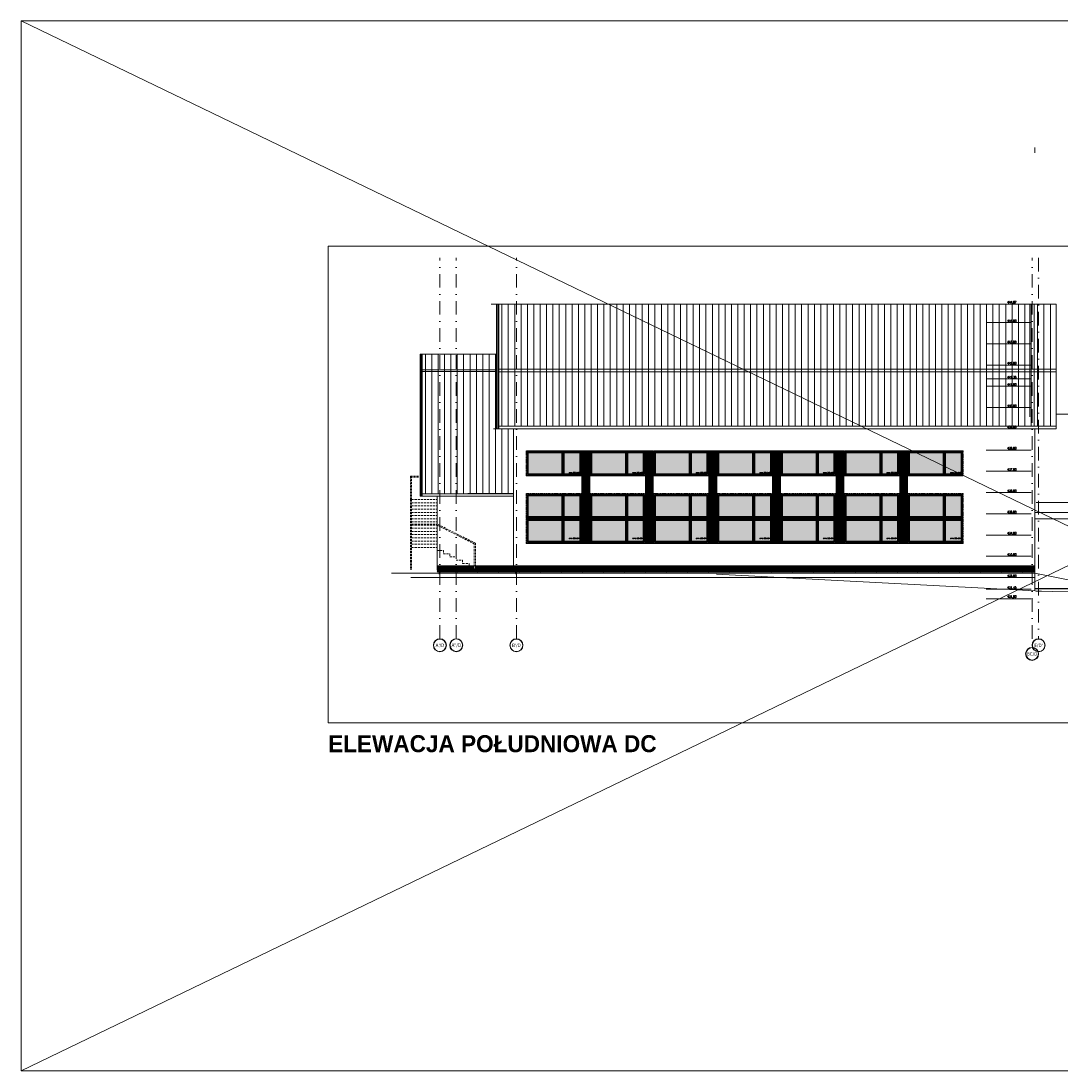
# Model space of a CAD drawing. Header units: millimetres. Extents: x -82287 to 177822, y -399756 to 0.
# Tile 89 of 228: x 83353 to 88246, y -211682 to -206742. Entities that reach past the tile are written whole.
import ezdxf
from ezdxf.enums import TextEntityAlignment as Align

# ---------------------------------------------------------------- set-up
doc = ezdxf.new("R2010")
doc.units = ezdxf.units.MM
doc.header["$MEASUREMENT"] = 0
for name, pattern in [('SUŁOSZOWA - PB 21 03$0$CARKOVANA', [7.5, 5, -2.5]), ('SUŁOSZOWA - PB 21 03$0$DASHDOT', [25.4, 12.7, -6.35, 0, -6.35]), ('SUŁOSZOWA - PB 21 03$0$HIDDEN2', [4.7625, 3.175, -1.5875])]:
    doc.linetypes.add(name, pattern=pattern)
doc.layers.add('FL_XREF', color=252, linetype='Continuous')
for name, color, linetype, lineweight in [('SUŁOSZOWA - PB 21 03$0$! opisy okien elewacja', 251, 'Continuous', 0), ('SUŁOSZOWA - PB 21 03$0$!! 0_ Istn-okna', 251, 'Continuous', 0), ('SUŁOSZOWA - PB 21 03$0$!! 0_ Istn-sciany', 251, 'Continuous', 0), ('SUŁOSZOWA - PB 21 03$0$!! 0_ Opis', 251, 'Continuous', 0), ('SUŁOSZOWA - PB 21 03$0$!! 0_ WIDOK ELEWACJA', 251, 'Continuous', 0), ('SUŁOSZOWA - PB 21 03$0$!! 0_Opis_pom', 251, 'Continuous', 0), ('SUŁOSZOWA - PB 21 03$0$!! 1  WYDZIELENIE PPOŻ', 251, 'Continuous', 0), ('SUŁOSZOWA - PB 21 03$0$!! 1_ widok', 251, 'Continuous', 0), ('SUŁOSZOWA - PB 21 03$0$!! 1_ELEWACJA KOLOR', 251, 'Continuous', 0), ('SUŁOSZOWA - PB 21 03$0$!! 1_Hatch dach', 251, 'Continuous', 0), ('SUŁOSZOWA - PB 21 03$0$!! 1_OPIS POM NOWE', 251, 'Continuous', 0), ('SUŁOSZOWA - PB 21 03$0$!! 1_projektowana elewacja', 251, 'Continuous', 0), ('SUŁOSZOWA - PB 21 03$0$!! 2_ELEWACJA COKÓŁ', 251, 'Continuous', 0), ('SUŁOSZOWA - PB 21 03$0$!! 2_TYNK OBRYS', 251, 'Continuous', 0), ('SUŁOSZOWA - PB 21 03$0$!! 2_WYBURZENIA DO REMONTU', 251, 'Continuous', 0), ('SUŁOSZOWA - PB 21 03$0$0-osie-liniA', 251, 'SUŁOSZOWA - PB 21 03$0$DASHDOT', 0), ('SUŁOSZOWA - PB 21 03$0$0-osie-tx', 251, 'Continuous', 0)]:
    doc.layers.add(name, color=color, linetype=linetype, lineweight=lineweight)
for name, color, linetype, lineweight, plot in [('SUŁOSZOWA - PB 21 03$0$!! 0_ramki', 251, 'Continuous', 0, False), ('SUŁOSZOWA - PB 21 03$0$!! 0_RZĘDNE BEZWZGLĘDNE', 251, 'Continuous', 0, False), ('SUŁOSZOWA - PB 21 03$0$ND', 251, 'Continuous', 0, False)]:
    doc.layers.add(name, color=color, linetype=linetype, lineweight=lineweight, plot=plot)
doc.styles.add('SUŁOSZOWA - PB 21 03$0$ARIAL', font='tahoma.ttf')
doc.styles.add('SUŁOSZOWA - PB 21 03$0$SIMPLEX', font='simplex.shx', dxfattribs={"width": 0.77})
doc.styles.add('SUŁOSZOWA - PB 21 03$0$STYLE10', font='arialbd.ttf')
doc.styles.add('SUŁOSZOWA - PB 21 03$0$TAHOMA', font='tahoma.ttf')
doc.styles.add('SUŁOSZOWA - PB 21 03$0$TXT', font='simplex.shx')
pattern_1 = [(45, (36081.0463, -6921.958), (-2.24506403, 2.24506403), [])]
pattern_2 = [(180, (0, 0), (-0.79375, -1.5875), [0, -1.5875])]
pattern_3 = [(90, (13615.83, -6910.918), (-30, 2e-15), [])]

# ---------------------------------------------------------------- blocks, each defined once
blk = doc.blocks.new('SUŁOSZOWA - PB 21 03$0$okno 266x234')
at = {"layer": 'SUŁOSZOWA - PB 21 03$0$!! 1_Hatch dach', "true_color": 0x575757}
h = blk.add_hatch(dxfattribs=at)
h.set_pattern_fill('ANSI31', color=251, scale=0.3, angle=180)
h.set_pattern_definition([(225, (0, 0), (0.67351921, -0.67351921), [])])
h.paths.add_polyline_path([(212, 10817.5), (-50, 10817.5), (-50, 10820.5), (212, 10820.5)])
h = blk.add_hatch(dxfattribs=at)
h.set_pattern_fill('DOTS', color=251, angle=180)
h.set_pattern_definition(pattern_2)
h.paths.add_polyline_path([(43.8, 10596.5), (202, 10596.5), (202, 10694.5), (43.8, 10694.5)])
h.paths.add_polyline_path([(43.8, 10712.5), (202, 10712.5), (202, 10810.5), (43.8, 10810.5)])
h.paths.add_polyline_path([(32.8, 10596.5), (-40, 10596.5), (-40, 10694.5), (32.8, 10694.5)])
h.paths.add_polyline_path([(32.8, 10712.5), (-40, 10712.5), (-40, 10810.5), (32.8, 10810.5)])
at = {"layer": 'SUŁOSZOWA - PB 21 03$0$! opisy okien elewacja'}
for p in [(-33, 10817.5), (209, 10817.5), (209, 10703.5), (-47, 10589.5), (195, 10589.5)]:
    blk.add_point(p, dxfattribs=at)
at = {"layer": 'SUŁOSZOWA - PB 21 03$0$!! 0_ Istn-okna'}
for p, q in [((205, 10709.5), (-43, 10709.5)), ((205, 10704.5), (-43, 10704.5)), ((205, 10702.5), (-43, 10702.5)), ((205, 10697.5), (-43, 10697.5))]:
    blk.add_line(p, q, dxfattribs=at)
at = {"layer": 'SUŁOSZOWA - PB 21 03$0$!! 0_ Istn-okna', "linetype": 'SUŁOSZOWA - PB 21 03$0$CARKOVANA', "lineweight": 5}
blk.add_lwpolyline([(212, 10820.5), (-50, 10820.5), (-50, 10586.5), (212, 10586.5)], close=True, dxfattribs=at)
at = {"layer": 'SUŁOSZOWA - PB 21 03$0$!! 0_ Istn-okna'}
for points in [[(212, 10817.5), (-50, 10817.5), (-50, 10820.5), (212, 10820.5)], [(209, 10817.5), (-47, 10817.5), (-47, 10589.5), (209, 10589.5)], [(205, 10813.5), (-43, 10813.5), (-43, 10593.5), (205, 10593.5)], [(32.8, 10712.5), (-40, 10712.5), (-40, 10810.5), (32.8, 10810.5)], [(43.8, 10712.5), (202, 10712.5), (202, 10810.5), (43.8, 10810.5)], [(32.8, 10596.5), (-40, 10596.5), (-40, 10694.5), (32.8, 10694.5)], [(43.8, 10596.5), (202, 10596.5), (202, 10694.5), (43.8, 10694.5)]]:
    blk.add_lwpolyline(points, close=True, dxfattribs=at)
for points in [[(35.8, 10709.5), (35.8, 10813.5)], [(40.8, 10709.5), (40.8, 10813.5)], [(35.8, 10593.5), (35.8, 10697.5)], [(35.8, 10593.5), (35.8, 10697.5)], [(40.8, 10593.5), (40.8, 10697.5)], [(40.8, 10593.5), (40.8, 10697.5)]]:
    blk.add_lwpolyline(points, dxfattribs=at)
at = {"insert": (10.9, 10793.9), "char_height": 5, "attachment_point": 1, "rotation": 180, "style": 'SUŁOSZOWA - PB 21 03$0$TXT'}
blk.add_mtext_dynamic_manual_height_columns('okno 266x234', width=52.63, gutter_width=75, heights=[0], dxfattribs=at)
blk = doc.blocks.new('SUŁOSZOWA - PB 21 03$0$okno 266x112')
at = {"layer": 'SUŁOSZOWA - PB 21 03$0$!! 1_Hatch dach', "true_color": 0x575757}
h = blk.add_hatch(dxfattribs=at)
h.set_pattern_fill('ANSI31', color=251, scale=0.05, angle=180)
h.set_pattern_definition([(225, (48759.55389, -227260.51076), (0.11225320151, -0.11225320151), [])])
h.paths.add_polyline_path([(212, 10312.8), (-50, 10312.8), (-50, 10315.8), (212, 10315.8)])
h = blk.add_hatch(dxfattribs=at)
h.set_pattern_fill('DOTS', color=251, angle=180)
h.set_pattern_definition(pattern_2)
h.paths.add_polyline_path([(43.8, 10207.8), (202, 10207.8), (202, 10305.8), (43.8, 10305.8)])
h.paths.add_polyline_path([(32.8, 10207.8), (-40, 10207.8), (-40, 10305.8), (32.8, 10305.8)])
at = {"layer": 'SUŁOSZOWA - PB 21 03$0$! opisy okien elewacja'}
for p in [(-33, 10312.8), (209, 10314.3), (209, 10312.8), (209, 10308.3)]:
    blk.add_point(p, dxfattribs=at)
at = {"layer": 'SUŁOSZOWA - PB 21 03$0$!! 0_ Istn-okna', "linetype": 'SUŁOSZOWA - PB 21 03$0$CARKOVANA', "lineweight": 5}
blk.add_lwpolyline([(212, 10315.8), (-50, 10315.8), (-50, 10197.8), (212, 10197.8)], close=True, dxfattribs=at)
at = {"layer": 'SUŁOSZOWA - PB 21 03$0$!! 0_ Istn-okna'}
for points in [[(212, 10312.8), (-50, 10312.8), (-50, 10315.8), (212, 10315.8)], [(209, 10312.8), (-47, 10312.8), (-47, 10200.8), (209, 10200.8)], [(205, 10308.8), (-43, 10308.8), (-43, 10204.8), (205, 10204.8)], [(32.8, 10207.8), (-40, 10207.8), (-40, 10305.8), (32.8, 10305.8)], [(43.8, 10207.8), (202, 10207.8), (202, 10305.8), (43.8, 10305.8)]]:
    blk.add_lwpolyline(points, close=True, dxfattribs=at)
for points in [[(35.8, 10308.8), (-43, 10308.8)], [(35.8, 10204.8), (35.8, 10308.8)], [(205, 10308.8), (40.8, 10308.8)], [(40.8, 10204.8), (40.8, 10308.8)]]:
    blk.add_lwpolyline(points, dxfattribs=at)
at = {"insert": (10.9, 10298.3), "char_height": 5, "attachment_point": 1, "rotation": 180, "style": 'SUŁOSZOWA - PB 21 03$0$TXT'}
blk.add_mtext_dynamic_manual_height_columns('okno 266x112', width=52.63, gutter_width=75, heights=[0], dxfattribs=at)
blk = doc.blocks.new('SUŁOSZOWA - PB 21 03$0$RZĘDNE BEZWZGLĘDNE')
at = {"layer": 'SUŁOSZOWA - PB 21 03$0$!! 0_RZĘDNE BEZWZGLĘDNE'}
for points in [[(62904.4, -203122.6), (63115.5, -203122.6)], [(62904.4, -203209.6), (63115.5, -203209.6)], [(62904.4, -203309.6), (63115.5, -203309.6)], [(62904.4, -203409.6), (63115.5, -203409.6)], [(62904.4, -203474.6), (63115.5, -203474.6)], [(62904.4, -203509.6), (63115.5, -203509.6)], [(62904.4, -203609.6), (63115.5, -203609.6)], [(62904.4, -203709.6), (63115.5, -203709.6)], [(62904.4, -203809.6), (63115.5, -203809.6)], [(62904.4, -203909.6), (63115.5, -203909.6)], [(62904.4, -204009.6), (63115.5, -204009.6)], [(62904.4, -204109.6), (63115.5, -204109.6)], [(62904.4, -204209.6), (63115.5, -204209.6)], [(62904.4, -204309.6), (63115.5, -204309.6)], [(62904.4, -204409.6), (63115.5, -204409.6)], [(62904.4, -204464.6), (63115.5, -204464.6)], [(62904.4, -204509.6), (63115.5, -204509.6)]]:
    blk.add_lwpolyline(points, dxfattribs=at)
at = {"layer": 'SUŁOSZOWA - PB 21 03$0$!! 0_RZĘDNE BEZWZGLĘDNE', "char_height": 10, "attachment_point": 1, "style": 'SUŁOSZOWA - PB 21 03$0$SIMPLEX'}
for s, insert in [('444,87', (63003.7, -203109.2)), ('444,00', (63003.7, -203196.2)), ('443,00', (63003.7, -203296.2)), ('442,00', (63003.7, -203396.2)), ('441,35', (63003.7, -203461.2)), ('441,00', (63003.7, -203496.2)), ('440,00', (63003.7, -203596.2)), ('439,00', (63003.7, -203696.2)), ('438,00', (63003.7, -203796.2)), ('437,00', (63003.7, -203896.2)), ('436,00', (63003.7, -203996.2)), ('435,00', (63003.7, -204096.2)), ('434,00', (63003.7, -204196.2)), ('433,00', (63003.7, -204296.2)), ('432,00', (63003.7, -204396.2)), ('431,45', (63003.7, -204451.2)), ('431,00', (63003.7, -204494.2))]:
    blk.add_mtext_dynamic_manual_height_columns(s, width=111.802, gutter_width=20, heights=[0], dxfattribs=dict(at, insert=insert))
blk = doc.blocks.new('*U116')
h = blk.add_hatch(color=256)
edge = h.paths.add_edge_path()
edge.add_arc((0, 0), 30.6, 0, 360)
edge = h.paths.add_edge_path(flags=17)
edge.add_arc((0, 0), 29.4, 0, 360)
for radius in [30.6, 29.4]:
    blk.add_circle((0, 0), radius)
at = {"style": 'SUŁOSZOWA - PB 21 03$0$TAHOMA', "flags": 8}
blk.add_attdef('ANSICHTSNUMMER', text='', height=16, dxfattribs=at).set_placement((0, 0), align=Align.MIDDLE_CENTER)
blk = doc.blocks.new('SUŁOSZOWA - PB 21 03$0$BLOK OSIE D-E PD')
at = {"layer": 'SUŁOSZOWA - PB 21 03$0$!! 1_ widok'}
blk.add_lwpolyline([(60824.6, -214006.5), (60824.6, -214031.5)], dxfattribs=at)
at = {"layer": 'SUŁOSZOWA - PB 21 03$0$0-osie-liniA', "ltscale": 5}
for points in [[(58026.1, -216318.8), (58026.1, -214526.3)], [(58103.1, -216318.8), (58103.1, -214526.3)], [(58386.1, -216318.8), (58386.1, -214526.3)], [(60812.1, -216318.8), (60812.1, -214526.3)], [(60842.6, -214526.3), (60842.6, -216318.8)], [(61412.1, -214526.3), (61412.1, -216318.8)], [(61662.6, -214526.3), (61662.6, -216318.8)], [(62011.1, -214526.3), (62011.1, -216318.8)], [(62610.1, -214526.3), (62610.1, -216318.8)], [(63392.6, -214526.3), (63392.6, -216318.8)]]:
    blk.add_lwpolyline(points, dxfattribs=at)
at = {"layer": 'SUŁOSZOWA - PB 21 03$0$0-osie-tx'}
ref = blk.add_blockref('*U116', (58026.1, -216349.4), dxfattribs=dict(at, rotation=180))
ref.add_attrib('ANSICHTSNUMMER', "A'/D", dxfattribs={"layer": '0', "height": 16, "style": 'SUŁOSZOWA - PB 21 03$0$TAHOMA', "flags": 8}).set_placement((58026.1, -216349.4), align=Align.MIDDLE_CENTER)
ref = blk.add_blockref('*U116', (58103.1, -216348.9), dxfattribs=dict(at, rotation=180))
ref.add_attrib('ANSICHTSNUMMER', 'A"/D', dxfattribs={"layer": '0', "height": 16, "style": 'SUŁOSZOWA - PB 21 03$0$TAHOMA', "flags": 8}).set_placement((58103.1, -216348.9), align=Align.MIDDLE_CENTER)
ref = blk.add_blockref('*U116', (58386.1, -216349.4), dxfattribs=dict(at, rotation=180))
ref.add_attrib('ANSICHTSNUMMER', "B'/D", dxfattribs={"layer": '0', "height": 16, "style": 'SUŁOSZOWA - PB 21 03$0$TAHOMA', "flags": 8}).set_placement((58386.1, -216349.4), align=Align.MIDDLE_CENTER)
ref = blk.add_blockref('*U116', (60842.6, -216349.4), dxfattribs=dict(at, rotation=180))
ref.add_attrib('ANSICHTSNUMMER', "E/D'", dxfattribs={"layer": '0', "height": 16, "style": 'SUŁOSZOWA - PB 21 03$0$TAHOMA', "flags": 8}).set_placement((60842.6, -216349.4), align=Align.MIDDLE_CENTER)
ref = blk.add_blockref('*U116', (61412.1, -216349.4), dxfattribs=dict(at, rotation=180))
ref.add_attrib('ANSICHTSNUMMER', 'C/E', dxfattribs={"layer": '0', "height": 16, "style": 'SUŁOSZOWA - PB 21 03$0$TAHOMA', "flags": 8}).set_placement((61412.1, -216349.4), align=Align.MIDDLE_CENTER)
ref = blk.add_blockref('*U116', (61662.6, -216349.4), dxfattribs=dict(at, rotation=180))
ref.add_attrib('ANSICHTSNUMMER', "E/E'", dxfattribs={"layer": '0', "height": 16, "style": 'SUŁOSZOWA - PB 21 03$0$TAHOMA', "flags": 8}).set_placement((61662.6, -216349.4), align=Align.MIDDLE_CENTER)
ref = blk.add_blockref('*U116', (62011.1, -216349.4), dxfattribs=dict(at, rotation=180))
ref.add_attrib('ANSICHTSNUMMER', 'BC/F', dxfattribs={"layer": '0', "height": 16, "style": 'SUŁOSZOWA - PB 21 03$0$TAHOMA', "flags": 8}).set_placement((62011.1, -216349.4), align=Align.MIDDLE_CENTER)
ref = blk.add_blockref('*U116', (62610.1, -216349.4), dxfattribs=dict(at, rotation=180))
ref.add_attrib('ANSICHTSNUMMER', "E/F'", dxfattribs={"layer": '0', "height": 16, "style": 'SUŁOSZOWA - PB 21 03$0$TAHOMA', "flags": 8}).set_placement((62610.1, -216349.4), align=Align.MIDDLE_CENTER)
ref = blk.add_blockref('*U116', (63392.6, -216349.4), dxfattribs=dict(at, rotation=180))
ref.add_attrib('ANSICHTSNUMMER', "E/G'", dxfattribs={"layer": '0', "height": 16, "style": 'SUŁOSZOWA - PB 21 03$0$TAHOMA', "flags": 8}).set_placement((63392.6, -216349.4), align=Align.MIDDLE_CENTER)
ref = blk.add_blockref('*U116', (60812.1, -216389.7), dxfattribs=dict(at, rotation=180))
ref.add_attrib('ANSICHTSNUMMER', 'BC/D', dxfattribs={"layer": '0', "height": 16, "style": 'SUŁOSZOWA - PB 21 03$0$TAHOMA', "flags": 8}).set_placement((60812.1, -216389.7), align=Align.MIDDLE_CENTER)
blk = doc.blocks.new('SUŁOSZOWA - PB 21 03')
at = {"layer": 'SUŁOSZOWA - PB 21 03$0$!! 1_ELEWACJA KOLOR'}
h = blk.add_hatch(dxfattribs=at)
h.set_pattern_fill('ANSI31', color=251, scale=1.5, angle=-90)
h.set_pattern_definition([(315, (81554.3052, -208996.977), (3.367596, 3.367596), [])])
h.paths.add_polyline_path([(85929.75775, -208816.45733), (85966.75775, -208816.45733), (85966.75775, -209252.45733), (85929.75775, -209252.45733)])
h = blk.add_hatch(dxfattribs=at)
h.set_pattern_fill('ANSI31', color=251, scale=1.5, angle=-90)
h.set_pattern_definition([(315, (81853.3052, -208996.977), (3.367596, 3.367596), [])])
h.paths.add_polyline_path([(86228.75775, -208816.45733), (86265.75775, -208816.45733), (86265.75775, -209252.45733), (86228.75775, -209252.45733)])
h = blk.add_hatch(dxfattribs=at)
h.set_pattern_fill('ANSI31', color=251, scale=1.5, angle=-90)
h.set_pattern_definition([(315, (82152.3052, -208996.977), (3.367596, 3.367596), [])])
h.paths.add_polyline_path([(86527.75775, -208816.45733), (86564.75775, -208816.45733), (86564.75775, -209252.45733), (86527.75775, -209252.45733)])
h = blk.add_hatch(dxfattribs=at)
h.set_pattern_fill('ANSI31', color=251, scale=1.5, angle=-90)
h.set_pattern_definition([(315, (82451.3052, -208996.977), (3.367596, 3.367596), [])])
h.paths.add_polyline_path([(86826.75775, -208816.45733), (86863.75775, -208816.45733), (86863.75775, -209252.45733), (86826.75775, -209252.45733)])
h = blk.add_hatch(dxfattribs=at)
h.set_pattern_fill('ANSI31', color=251, scale=1.5, angle=-90)
h.set_pattern_definition([(315, (82750.3052, -208996.977), (3.367596, 3.367596), [])])
h.paths.add_polyline_path([(87125.75775, -208816.45733), (87162.75775, -208816.45733), (87162.75775, -209252.45733), (87125.75775, -209252.45733)])
h = blk.add_hatch(dxfattribs=at)
h.set_pattern_fill('ANSI31', color=251, scale=1.5, angle=-90)
h.set_pattern_definition([(315, (83049.3052, -208996.977), (3.367596, 3.367596), [])])
h.paths.add_polyline_path([(87424.75775, -208816.45733), (87461.75775, -208816.45733), (87461.75775, -209252.45733), (87424.75775, -209252.45733)])
at = {"layer": 'SUŁOSZOWA - PB 21 03$0$!! 1_Hatch dach'}
h = blk.add_hatch(dxfattribs=at)
h.set_pattern_fill('_USER', color=8, scale=30, angle=90, pattern_type=0)
h.set_pattern_definition(pattern_3)
h.paths.add_polyline_path([(85538.75775, -208126.45733), (88161.75775, -208126.45733), (88161.75775, -208701.45733), (85538.75775, -208701.45733)])
h = blk.add_hatch(dxfattribs=at)
h.set_pattern_fill('_USER', color=8, scale=30, angle=90, pattern_type=0)
h.set_pattern_definition(pattern_3)
h.paths.add_polyline_path([(85178.75775, -209018.88853), (85608.75775, -209016.77116), (85608.75775, -208713.45733), (85528.75775, -208713.45733), (85528.75775, -208361.5056), (85178.75775, -208361.5056)])
at = {"layer": 'SUŁOSZOWA - PB 21 03$0$!! 2_ELEWACJA COKÓŁ'}
h = blk.add_hatch(dxfattribs=at)
h.set_pattern_fill('ANSI31', color=250)
h.set_pattern_definition(pattern_1)
h.paths.add_polyline_path([(85608.75775, -209357.45733), (85428.75775, -209357.45733), (85428.75775, -209372.45733), (85428.75775, -209387.45733), (85608.75775, -209387.45733)])
h.paths.add_polyline_path([(85423.75775, -209357.45733), (85398.75775, -209357.45733), (85398.75775, -209372.45733), (85423.75775, -209372.45733)], flags=17)
h.paths.add_polyline_path([(85428.75775, -209372.45733), (85398.75775, -209372.45733), (85398.75775, -209357.45733), (85368.75775, -209357.45733), (85248.75775, -209357.45733), (85248.75775, -209387.45733), (85428.75775, -209387.45733)])
h = blk.add_hatch(dxfattribs=at)
h.set_pattern_fill('ANSI31', color=250)
h.set_pattern_definition(pattern_1)
h.paths.add_polyline_path([(88061.2709, -209357.45733), (85608.75775, -209357.45733), (85608.75775, -209387.45733), (88061.2709, -209387.45733)])
blk.add_lwpolyline([(90662.75413, -209466.45733), (88061.2709, -209466.45733)])
at = {"layer": 'SUŁOSZOWA - PB 21 03$0$! opisy okien elewacja'}
for points in [[(85538.75775, -208126.45733), (88161.75775, -208126.45733), (88161.75775, -208701.45733), (85538.75775, -208701.45733)], [(85178.75775, -209018.88853), (85608.75775, -209016.77116), (85608.75775, -208713.45733), (85528.75775, -208713.45733), (85528.75775, -208361.5056), (85178.75775, -208361.5056)]]:
    blk.add_lwpolyline(points, close=True, dxfattribs=at)
at = {"layer": 'SUŁOSZOWA - PB 21 03$0$!! 0_ Istn-sciany'}
for points in [[(88061.00631, -209392.03375), (85034.38755, -209392.03375)], [(89777.11539, -209511.45733), (88066.25413, -209477.70344)]]:
    blk.add_lwpolyline(points, dxfattribs=at)
at = {"layer": 'SUŁOSZOWA - PB 21 03$0$!! 0_ WIDOK ELEWACJA'}
for p, q in [((88161.75775, -208433.45733), (85538.75775, -208433.45733)), ((88161.75775, -208444.58909), (85538.75775, -208444.58909))]:
    blk.add_line(p, q, dxfattribs=at)
for points in [[(88146.25413, -208126.45733), (85503.25413, -208126.45733)], [(85528.75775, -208126.45733), (85528.75775, -208713.45733)], [(85533.75775, -208126.45733), (85533.75775, -208713.45733)], [(85538.75775, -208126.45733), (85538.75775, -208713.45733)], [(88037.50232, -208126.45733), (88037.50232, -208657.08499)], [(88058.00594, -208126.45733), (88058.00594, -208701.45733)], [(88161.75775, -208126.45733), (88161.75775, -208657.08499)], [(85168.75775, -208361.5056), (85528.75775, -208361.5056)], [(85168.75775, -208361.5056), (85168.75775, -209030.88853)], [(85173.75775, -208361.5056), (85173.75775, -209030.88853)], [(85178.75775, -208361.5056), (85178.75775, -209030.88853)], [(85168.75775, -208435.28324), (85528.75775, -208435.28324)], [(85168.75775, -208443.56656), (85528.75775, -208443.56656)], [(88161.75775, -208713.45733), (85513.25413, -208713.45733)], [(88161.75775, -208701.45733), (85538.75775, -208701.45733)], [(85608.75775, -208713.45733), (85608.75775, -209376.45733)], [(88061.2709, -209475.86188), (88061.2709, -208713.45733)], [(85168.75775, -209018.88853), (85608.75775, -209018.88853)], [(85168.75775, -209030.88853), (85608.75775, -209030.88853)], [(85248.75775, -209030.88853), (85248.75775, -209376.45733)], [(88221.25413, -209060.45733), (88066.25413, -209060.45733)], [(88061.00631, -209357.45733), (85248.75775, -209357.45733)], [(85258.75775, -209387.45733), (85258.75775, -209397.45733)], [(85618.75775, -209387.45733), (85618.75775, -209397.45733)]]:
    blk.add_lwpolyline(points, dxfattribs=at)
for points in [[(85670.75775, -208931.45733), (85926.75775, -208931.45733), (85926.75775, -208817.45733), (85670.75775, -208817.45733)], [(85969.75775, -208931.45733), (86225.75775, -208931.45733), (86225.75775, -208817.45733), (85969.75775, -208817.45733)], [(86268.75775, -208931.45733), (86524.75775, -208931.45733), (86524.75775, -208817.45733), (86268.75775, -208817.45733)], [(86567.75775, -208931.45733), (86823.75775, -208931.45733), (86823.75775, -208817.45733), (86567.75775, -208817.45733)], [(86866.75775, -208931.45733), (87122.75775, -208931.45733), (87122.75775, -208817.45733), (86866.75775, -208817.45733)], [(87165.75775, -208931.45733), (87421.75775, -208931.45733), (87421.75775, -208817.45733), (87165.75775, -208817.45733)], [(87464.75775, -208931.45733), (87720.75775, -208931.45733), (87720.75775, -208817.45733), (87464.75775, -208817.45733)], [(85670.75775, -209249.45733), (85926.75775, -209249.45733), (85926.75775, -209021.45733), (85670.75775, -209021.45733)], [(85969.75775, -209249.45733), (86225.75775, -209249.45733), (86225.75775, -209021.45733), (85969.75775, -209021.45733)], [(86268.75775, -209249.45733), (86524.75775, -209249.45733), (86524.75775, -209021.45733), (86268.75775, -209021.45733)], [(86567.75775, -209249.45733), (86823.75775, -209249.45733), (86823.75775, -209021.45733), (86567.75775, -209021.45733)], [(86866.75775, -209249.45733), (87122.75775, -209249.45733), (87122.75775, -209021.45733), (86866.75775, -209021.45733)], [(87165.75775, -209249.45733), (87421.75775, -209249.45733), (87421.75775, -209021.45733), (87165.75775, -209021.45733)], [(87464.75775, -209249.45733), (87720.75775, -209249.45733), (87720.75775, -209021.45733), (87464.75775, -209021.45733)]]:
    blk.add_lwpolyline(points, close=True, dxfattribs=at)
at = {"layer": 'SUŁOSZOWA - PB 21 03$0$!! 0_ramki'}
for p, q in [((84736.10139, -207854.77203), (91652.24166, -207854.77203)), ((84736.10139, -210097.45169), (84736.10139, -207854.77203)), ((91652.24166, -210097.45169), (84736.10139, -210097.45169))]:
    blk.add_line(p, q, dxfattribs=at)
at = {"layer": 'SUŁOSZOWA - PB 21 03$0$!! 1  WYDZIELENIE PPOŻ'}
blk.add_lwpolyline([(83291.15646, -206794.53666), (93529.09696, -206794.53666), (93529.09696, -211735.13382), (83291.15646, -211735.13382)], close=True, dxfattribs=at)
for points in [[(83291.15646, -211735.13382), (93529.09696, -206794.53666)], [(93529.09696, -211735.13382), (83291.15646, -206794.53666)], [(88161.75775, -208701.45733), (88161.75775, -208713.45733)]]:
    blk.add_lwpolyline(points, dxfattribs=at)
at = {"layer": 'SUŁOSZOWA - PB 21 03$0$!! 1_ widok'}
blk.add_lwpolyline([(88061.2709, -209413.45733), (85124.28988, -209413.45733)], dxfattribs=at)
at = {"layer": 'SUŁOSZOWA - PB 21 03$0$!! 1_projektowana elewacja'}
for points in [[(88347.52729, -208644.45733), (88161.75775, -208644.45733)], [(88091.75775, -209477.45733), (86563.07265, -209397.45733)], [(88529.00233, -209486.83308), (88061.00631, -209392.03375)], [(88061.2709, -209466.45733), (90662.75413, -209466.45733)]]:
    blk.add_lwpolyline(points, dxfattribs=at)
at = {"layer": 'SUŁOSZOWA - PB 21 03$0$!! 2_TYNK OBRYS'}
for points in [[(85929.75775, -208816.45733), (85966.75775, -208816.45733), (85966.75775, -209252.45733), (85929.75775, -209252.45733)], [(86228.75775, -208816.45733), (86265.75775, -208816.45733), (86265.75775, -209252.45733), (86228.75775, -209252.45733)], [(86527.75775, -208816.45733), (86564.75775, -208816.45733), (86564.75775, -209252.45733), (86527.75775, -209252.45733)], [(86826.75775, -208816.45733), (86863.75775, -208816.45733), (86863.75775, -209252.45733), (86826.75775, -209252.45733)], [(87125.75775, -208816.45733), (87162.75775, -208816.45733), (87162.75775, -209252.45733), (87125.75775, -209252.45733)], [(87424.75775, -208816.45733), (87461.75775, -208816.45733), (87461.75775, -209252.45733), (87424.75775, -209252.45733)]]:
    blk.add_lwpolyline(points, close=True, dxfattribs=at)
at = {"layer": 'SUŁOSZOWA - PB 21 03$0$!! 2_WYBURZENIA DO REMONTU', "linetype": 'SUŁOSZOWA - PB 21 03$0$HIDDEN2', "ltscale": 3}
for points in [[(85123.75775, -209046.45733), (85123.75775, -208936.45733), (85128.75775, -208936.45733), (85128.75775, -209046.45733)], [(85123.75775, -208936.45733), (85168.75775, -208936.45733)], [(85123.75775, -208941.45733), (85168.75775, -208941.45733)], [(85123.75775, -209046.45733), (85123.75775, -209376.45733)], [(85128.75775, -209046.45733), (85123.75775, -209046.45733)], [(85128.75775, -209046.45733), (85128.75775, -209376.45733)], [(85128.75775, -209046.45733), (85248.75775, -209046.45733)], [(85128.75775, -209061.45733), (85248.75775, -209061.45733)], [(85128.75775, -209076.45733), (85248.75775, -209076.45733)], [(85128.75775, -209091.45733), (85248.75775, -209091.45733)], [(85128.75775, -209106.45733), (85248.75775, -209106.45733)], [(85128.75775, -209121.45733), (85248.75775, -209121.45733)], [(85128.75775, -209136.45733), (85248.75775, -209136.45733)], [(85128.75775, -209151.45733), (85248.75775, -209151.45733)], [(85128.75775, -209161.45733), (85248.75775, -209161.45733)], [(85128.75775, -209166.45733), (85248.75775, -209166.45733)], [(85128.75775, -209166.45733), (85247.57741, -209166.45733)], [(85128.75775, -209181.45733), (85248.75775, -209181.45733)], [(85423.75775, -209254.5475), (85247.57741, -209166.45733)], [(85428.75775, -209251.45733), (85248.75775, -209161.45733)], [(85128.75775, -209196.45733), (85248.75775, -209196.45733)], [(85128.75775, -209211.45733), (85248.75775, -209211.45733)], [(85128.75775, -209226.45733), (85248.75775, -209226.45733)], [(85128.75775, -209241.45733), (85248.75775, -209241.45733)], [(85128.75775, -209256.45733), (85248.75775, -209256.45733)], [(85128.75775, -209271.45733), (85248.75775, -209271.45733)], [(85248.75775, -209271.45733), (85248.75775, -209286.45733), (85278.75775, -209286.45733), (85278.75775, -209301.45733), (85308.75775, -209301.45733), (85308.75775, -209316.45733), (85338.75775, -209316.45733), (85338.75775, -209331.45733), (85368.75775, -209331.45733), (85368.75775, -209346.45733), (85398.75775, -209346.45733), (85398.75775, -209361.45733), (85428.75775, -209361.45733), (85428.75775, -209376.45733)], [(85423.75775, -209361.45733), (85423.75775, -209254.5475)], [(85428.75775, -209361.45733), (85428.75775, -209251.45733)]]:
    blk.add_lwpolyline(points, dxfattribs=at)
at = {"layer": 'SUŁOSZOWA - PB 21 03$0$ND'}
for points in [[(90662.75413, -209106.45733), (88061.2709, -209106.45733)], [(90662.75413, -209136.45733), (88061.2709, -209136.45733)]]:
    blk.add_lwpolyline(points, dxfattribs=at)
blk.add_blockref('SUŁOSZOWA - PB 21 03$0$BLOK OSIE D-E PD', (27235.68678, 6617.30292))
at = {"layer": 'SUŁOSZOWA - PB 21 03$0$! opisy okien elewacja', "rotation": 180}
for name, p in [('SUŁOSZOWA - PB 21 03$0$okno 266x112', (85879.75775, -198618.70234)), ('SUŁOSZOWA - PB 21 03$0$okno 266x112', (86178.75775, -198618.70234)), ('SUŁOSZOWA - PB 21 03$0$okno 266x112', (86477.75775, -198618.70234)), ('SUŁOSZOWA - PB 21 03$0$okno 266x112', (86776.75775, -198618.70234)), ('SUŁOSZOWA - PB 21 03$0$okno 266x112', (87075.75775, -198618.70234)), ('SUŁOSZOWA - PB 21 03$0$okno 266x112', (87374.75775, -198618.70234)), ('SUŁOSZOWA - PB 21 03$0$okno 266x112', (87673.75775, -198618.70234)), ('SUŁOSZOWA - PB 21 03$0$okno 266x234', (85879.75775, -198431.96269)), ('SUŁOSZOWA - PB 21 03$0$okno 266x234', (86178.75775, -198431.96269)), ('SUŁOSZOWA - PB 21 03$0$okno 266x234', (86477.75775, -198431.96269)), ('SUŁOSZOWA - PB 21 03$0$okno 266x234', (86776.75775, -198431.96269)), ('SUŁOSZOWA - PB 21 03$0$okno 266x234', (87075.75775, -198431.96269)), ('SUŁOSZOWA - PB 21 03$0$okno 266x234', (87374.75775, -198431.96269)), ('SUŁOSZOWA - PB 21 03$0$okno 266x234', (87673.75775, -198431.96269))]:
    blk.add_blockref(name, p, dxfattribs=at)
at = {"layer": 'SUŁOSZOWA - PB 21 03$0$!! 0_RZĘDNE BEZWZGLĘDNE'}
blk.add_blockref('SUŁOSZOWA - PB 21 03$0$RZĘDNE BEZWZGLĘDNE', (24927.80615, -5003.85499), dxfattribs=at)
at = {"layer": 'SUŁOSZOWA - PB 21 03$0$!! 0_ Opis', "style": 'SUŁOSZOWA - PB 21 03$0$STYLE10', "width": 0.95}
blk.add_text('ELEWACJA POŁUDNIOWA DC', height=80, dxfattribs=at).set_placement((84736.10139, -210234.96531))
at = {"layer": 'SUŁOSZOWA - PB 21 03$0$!! 0_Opis_pom', "ltscale": 0.7, "style": 'SUŁOSZOWA - PB 21 03$0$ARIAL'}
for tag, p in [('B0,19', (52679.2094, -194257.55204)), ('B2,12', (73342.49259, -194413.89249)), ('B2,14', (73874.0461, -194402.0887)), ('B0,15', (51514.15008, -194461.8073)), ('A1,1', (58808.06672, -194460.94161)), ('A1,16', (59129.54925, -194448.08429)), ('B1/17', (59524.53699, -194450.37428)), ('B1,19', (59914.81903, -194448.15658)), ('B1,21', (60405.50261, -194427.18207)), ('1,22', (60947.33929, -194456.1144)), ('1,23', (61575.22173, -194450.37428)), ('B2,11', (73069.01144, -194438.89383)), ('B2,16', (75195.07765, -194441.83446)), ('B2,19.1', (76701.67035, -194466.03695)), ('B3,7', (87459.81312, -194465.07097)), ('B3,3', (88235.73906, -194465.79732)), ('A0,6', (49094.40602, -194505.72387)), ('B0,18', (52071.43815, -194478.40179)), ('A1,6', (58565.96262, -194514.50753)), ('B1,18', (59715.51745, -194473.87108)), ('B1,20', (60198.53687, -194490.17374)), ('B1,1', (61908.24378, -194515.48656)), ('A2,5', (72452.45009, -194505.90583)), ('B2,10', (72728.63362, -194489.37283)), ('B2,13', (73649.91716, -194500.01242)), ('B2,15', (74566.38885, -194487.81114)), ('B2,17', (75506.7465, -194471.3759)), ('B3,6', (86826.65132, -194483.15512)), ('B3,8', (90006.66539, -194478.47972)), ('A0,5', (49399.71914, -194533.19455)), ('A0,4', (49692.81919, -194517.93289)), ('A0,3', (49906.53818, -194524.03766)), ('B0,20', (53125.45224, -194527.8835)), ('B0,21', (53847.26622, -194535.08002)), ('B0,22', (54187.56644, -194519.04308)), ('B1,3', (62229.35503, -194604.49851)), ('B2,18', (75922.43604, -194612.23635)), ('B2,19', (77152.69039, -194617.53776)), ('A3,4', (85509.27934, -194642.47136)), ('B0,13', (50367.63944, -194706.5583)), ('B0,16', (51457.40872, -194704.43091)), ('B0,17', (51897.58569, -194706.77195)), ('B0,24B', (54824.42896, -194684.26784)), ('B1,4', (63476.45184, -194691.11207)), ('A2,4', (71695.75649, -194707.44268)), ('B0,23', (54542.05776, -194742.93939)), ('A1,5', (58149.22649, -194724.80163)), ('A1,2', (58744.42262, -194746.622)), ('B1,2D', (60756.29674, -194750.92727)), ('A2.1', (72371.45884, -194731.56251)), ('A0,2', (49295.91259, -194810.95246)), ('B0,14', (50962.60809, -194789.06568)), ('A1,15', (59129.54925, -194780.73348)), ('B1,4', (63483.03852, -194791.04365)), ('A3.1', (86079.08704, -194786.62422)), ('B0,7', (52851.95551, -194845.56115)), ('B1,2B', (62374.83512, -194841.86715)), ('B2.7', (74548.27897, -194836.12781)), ('B3,2', (89035.72921, -194837.99287)), ('B0,8', (51561.38742, -194890.27848)), ('B1,2A', (61803.35407, -194869.27513)), ('A1,3', (58810.05243, -195008.83917)), ('A3.2', (86016.50296, -195004.88875)), ('A0,10', (49695.87246, -195042.9259)), ('A0,1', (49914.27925, -195025.82804)), ('B0,17', (51225.06492, -195049.74007)), ('A0,7', (49042.50308, -195082.6056)), ('B0,6', (52110.41055, -195069.39267)), ('B1,8', (61403.63433, -195071.25189)), ('A2.2', (72371.45884, -195070.78713)), ('B2.2', (74976.1855, -195068.47988)), ('B3,11', (88623.94853, -195099.23575)), ('B3,4', (87612.56208, -195132.78192)), ('B0,12', (50313.60595, -195207.52936)), ('B3,5', (86839.47632, -195174.05241)), ('B0,11', (50726.178, -195219.06638)), ('B0,24A', (54359.17011, -195245.97867)), ('A1,4', (58093.66276, -195250.96213)), ('B1,6', (63686.26823, -195231.3997)), ('B3,10', (89778.42161, -195220.68871)), ('A0,8', (49042.50308, -195293.21363)), ('A0,11', (49643.96951, -195271.84772)), ('B0,10', (51476.34179, -195259.44699)), ('B0,9', (51798.4912, -195291.17482)), ('B1,14', (59332.54805, -195280.73534)), ('B2,21', (75970.16114, -195290.81005)), ('B3,9', (90479.74099, -195260.18621)), ('B0,3', (52068.59538, -195319.60465)), ('B1,13', (60186.62513, -195314.46953)), ('B1,10', (60892.94126, -195319.45825)), ('B1,9', (61058.12383, -195344.48743)), ('B1,5', (63419.22943, -195317.21026)), ('A2.3', (71832.37045, -195318.78232)), ('B2,9', (73175.51251, -195317.21162)), ('B2,8', (73894.209, -195338.18956)), ('B2,4', (74493.5947, -195318.7733)), ('B2,3', (74674.2815, -195319.28036)), ('B2.1', (75304.74121, -195348.36327)), ('B2,20', (77211.021, -195343.82367)), ('A3,3', (85569.83931, -195318.78232)), ('B3,1', (88723.65615, -195329.98594)), ('B0,2', (52227.2348, -195357.98297)), ('B0,1', (53061.17304, -195403.85659)), ('B1,2C', (61827.40698, -195369.02625)), ('B1,7', (62134.52151, -195372.05069)), ('A0,9', (49001.50444, -195413.15723)), ('A0,12', (49689.76592, -195485.50737)), ('B0,4', (52224.78303, -195500.96352)), ('B1,12', (60864.00751, -195544.00738)), ('B1,11', (61050.00078, -195512.89565)), ('B2,6', (74499.29165, -195549.55175)), ('B2,5', (74686.48999, -195507.24036)), ('B0,5', (52066.14362, -195556.83806)), ('C2,2', (74812.78942, -195865.8959)), ('C1,3', (61091.58871, -195973.27844)), ('C0,2A', (52278.30875, -196050.48297)), ('C0,1', (52808.36775, -196132.34208)), ('C1,2', (61690.27405, -196439.72387)), ('C1,1', (62060.59754, -196465.28533)), ('C3,1', (88979.71614, -196545.67785)), ('C0,2B', (53028.88223, -196668.8019)), ('C1,4', (61008.68123, -196686.32122)), ('C2,1', (75334.65984, -196786.2197)), ('C2,3', (74834.65119, -196933.26657)), ('C1,5', (61062.7252, -196991.42453)), ('C1,10', (62127.38542, -196998.81344)), ('C1,6', (61131.41824, -197329.69535)), ('C1,9', (62147.33751, -197289.53424)), ('C0,3', (52181.98562, -197341.92176)), ('C0,4', (52345.96562, -197596.60561)), ('D0,18', (60296.49264, -197617.95269)), ('D1,1', (73931.12245, -197584.03121)), ('C2,4', (75243.70451, -197663.89)), ('D0,7', (59141.53804, -197722.84718)), ('D0,3', (59562.25866, -197751.14316)), ('D0,17', (60701.16801, -197741.44864)), ('C1,7', (61222.2575, -197737.18052)), ('D1,6', (72757.78643, -197751.22612)), ('D1,4', (73157.19908, -197744.29721)), ('D0,10', (58357.73602, -197820.93991)), ('D0,6', (58741.71849, -197802.61699)), ('C0,5', (52269.72696, -197902.4362)), ('C0,6', (52872.93793, -197917.07354)), ('D,09', (59195.67196, -197881.51243)), ('D0,2', (59943.06082, -197917.06725)), ('D1,3', (73475.28953, -197924.29875)), ('D0,8', (59058.9008, -197963.64925)), ('D0,5', (59448.52586, -197969.8061)), ('D0,16', (60721.3534, -197935.2949)), ('D1,5', (73291.61607, -197999.29956)), ('C2,5', (74555.08284, -197988.7886)), ('D0,4', (59655.02693, -198042.2589)), ('D0,1', (59931.33074, -198173.12806)), ('D0,15', (60692.12223, -198127.4643)), ('D1,2', (73578.07819, -198172.30068)), ('D0,11', (58161.27105, -198211.45823)), ('D0,12', (58250.99458, -198537.17631)), ('D0,13', (58250.99458, -198764.99605)), ('D0,14', (59130.08589, -198795.3373)), ('D1,7', (71854.87376, -198786.88467)), ('D1,8', (71715.35366, -199212.44512))]:
    blk.add_attdef(tag, text='', height=11.968, dxfattribs=at).set_placement(p, align=Align.MIDDLE_CENTER)
at = {"layer": 'SUŁOSZOWA - PB 21 03$0$!! 1_OPIS POM NOWE', "style": 'SUŁOSZOWA - PB 21 03$0$ARIAL'}
for tag, p in [('C1.7A', (61271.6179, -197538.30303)), ('C2.5B', (74970.66097, -197546.70728)), ('C2,5C', (74903.71123, -197659.13664)), ('C2.4', (75374.07862, -197726.11453)), ('C1.7C', (61260.26049, -197811.38428)), ('C1.8B', (61588.27341, -197817.62151)), ('C1.8A', (61884.42005, -197818.94854)), ('D1,2B', (74322.25834, -197791.43247)), ('C1.7B', (61322.12354, -197933.89849)), ('C2,5A', (74943.41937, -197993.49482)), ('E1.2', (62164.78326, -198139.98688)), ('E1.5E', (62692.10372, -198153.27854)), ('D1,2C', (73419.9359, -198156.57844)), ('D1,2A', (74280.17915, -198172.30068)), ('E2.9', (75361.45041, -198161.88904)), ('E2.7', (76022.45692, -198162.26272)), ('E3.1', (88990.58975, -198158.87886)), ('E1.1', (61330.46191, -198191.9806)), ('E1.5D', (62993.60773, -198185.416)), ('E1.5C', (63016.9343, -198246.3437)), ('E1.5B', (63264.15117, -198307.8661)), ('E3.2', (88781.41347, -198385.24275)), ('E1.6', (61022.6264, -198421.00827)), ('E1.5A', (63049.47589, -198456.39852)), ('E2.2', (74782.75417, -198427.85813)), ('E2.8', (75757.29014, -198437.09188)), ('E2.6', (76531.8031, -198444.40756)), ('E3.4', (89392.22607, -198450.03942)), ('E1.5F', (62736.15118, -198589.14592)), ('E1.5G', (62892.39981, -198586.12622)), ('E1,4', (61888.25021, -198652.6996)), ('E2.1', (75803.99631, -198697.05773)), ('E1.5L', (63297.7633, -198733.65678)), ('E1.3', (61058.5992, -198806.28147)), ('E1.5H', (62893.53005, -198830.01758)), ('E2,3', (74778.52304, -198843.9541)), ('E1.5K', (63266.15427, -198904.67789)), ('E3.3', (89150.95684, -198867.32581)), ('E1.5I', (62723.74907, -199005.87002)), ('E2.4', (75135.87669, -199083.20857)), ('E2.5', (76615.04061, -199164.91143)), ('E1.5J', (63204.25187, -199215.697))]:
    blk.add_attdef(tag, text='', height=11.968, dxfattribs=at).set_placement(p, align=Align.MIDDLE_CENTER)

msp = doc.modelspace()

# ---------------------------------------------------------------- block references
at = {"layer": 'FL_XREF'}
msp.add_blockref('SUŁOSZOWA - PB 21 03', (62.3, 52.9), dxfattribs=at)

doc.saveas('drawing.dxf')
